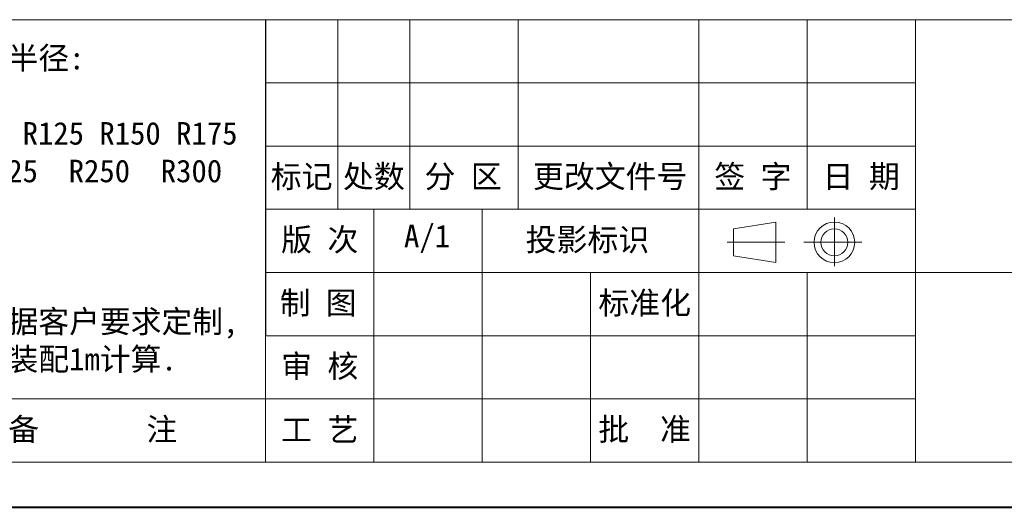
# Model space of a CAD drawing. Header units: millimetres. Extents: x -797 to 677, y 79 to 1112.
# Tile 19 of 75: x -75 to 305, y 79 to 267. Entities that reach past the tile are written whole.
import ezdxf

# ---------------------------------------------------------------- set-up
doc = ezdxf.new("R2010")
doc.units = ezdxf.units.MM
doc.layers.add('标注线', color=7, linetype='Continuous', lineweight=15)
doc.styles.add('样式 6', font='仿宋_GB2312.ttf')

msp = doc.modelspace()

# ---------------------------------------------------------------- linework, layer by layer
at = {"color": 7, "lineweight": 13}
for p, q in [((-132.887, 267.141), (646.274, 267.141)), ((20.205, 96.711), (20.205, 267.141)), ((-710.209, 96.711), (20.205, 96.711)), ((20.205, 96.711), (646.274, 96.711))]:
    msp.add_line(p, q, dxfattribs=at)
at = {"color": 7}
msp.add_line((20.205, 267.141), (20.205, 145.405), dxfattribs=at)
at = {"color": 7, "lineweight": 15}
for p, q in [((48.03, 267.141), (48.03, 194.099)), ((75.855, 267.141), (75.855, 194.099)), ((117.593, 267.141), (117.593, 194.099)), ((187.156, 267.141), (187.156, 194.099)), ((228.894, 267.141), (228.894, 194.099)), ((270.632, 267.141), (270.632, 96.711)), ((20.205, 242.793), (270.632, 242.793)), ((20.205, 218.446), (270.632, 218.446)), ((20.205, 194.099), (270.632, 194.099)), ((61.943, 194.099), (61.943, 96.711)), ((103.681, 194.099), (103.681, 96.711)), ((187.156, 194.099), (187.156, 96.711)), ((239.426, 172.208), (239.426, 190.981)), ((200.511, 186.605), (216.902, 189.213)), ((200.511, 186.605), (200.511, 176.17)), ((216.902, 173.561), (216.902, 189.213)), ((220.373, 181.387), (198.101, 181.387)), ((227.627, 181.387), (250.036, 181.387)), ((200.511, 176.17), (216.902, 173.561)), ((20.205, 169.752), (434.106, 169.752)), ((145.419, 169.752), (145.419, 96.711)), ((228.894, 169.752), (228.894, 96.711)), ((20.205, 145.405), (270.632, 145.405)), ((-710.209, 121.058), (20.205, 121.058)), ((20.205, 121.058), (270.632, 121.058))]:
    msp.add_line(p, q, dxfattribs=at)
at = {"color": 7, "lineweight": 40}
msp.add_line((-797.163, 79.32), (663.665, 79.32), dxfattribs=at)
at = {"color": 7, "lineweight": 15}
for radius in [7.826, 5.217]:
    msp.add_circle((239.426, 181.387), radius, dxfattribs=at)

# ---------------------------------------------------------------- texts
at = {"layer": '标注线', "color": 7, "lineweight": 18, "style": '样式 6'}
for s, insert, char_height, width, attachment_point in [('{\\H1.389x;可选弯曲半径:\\P\\PR75 R100 R125 R150 R175\\PR200  R225  R250  R300\\P内  宽:\\P\\PBi150\\P注：可根据客户要求定制,\\P数量均以装配1m计算.}', (-126.667, 193.869), 6.26069, 188.10983, 4), ('标记', (34.117, 206.273), 8.7322, 27.82529, 5), ('处数', (61.943, 206.273), 8.7322, 27.82529, 5), ('分 区', (96.351, 206.273), 8.7322, 40.69877, 5), ('更改文件号', (153.026, 206.273), 8.7322, 72.00922, 5), ('签 字', (208.025, 206.273), 8.7322, 41.73793, 5), ('日 期', (249.763, 206.273), 8.7322, 41.73793, 5), ('版 次', (41.074, 181.926), 8.7322, 41.73793, 5), ('A/1', (82.45, 182.718), 8.7322, 27.82529, 5), ('投影标识', (144.243, 181.926), 8.7322, 51.03377, 5), ('标准化', (166.329, 157.578), 8.7322, 56.44173, 5), ('{\\H0.9943x;制 图}', (40.503, 157.578), 8.73217, 40.59621, 5), ('审 核', (41.074, 133.231), 8.7322, 41.73793, 5), ('{\\H1.389x;备       注}', (-46.381, 108.884), 6.26069, 91.47438, 5), ('{\\H1.389x;备       注}', (-46.381, 108.884), 6.26069, 91.47438, 5), ('工 艺', (41.074, 108.884), 8.7322, 41.73793, 5), ('批  准', (166.287, 108.884), 8.7322, 41.73793, 5)]:
    msp.add_mtext(s, dxfattribs=dict(at, insert=insert, char_height=char_height, width=width, attachment_point=attachment_point))

doc.saveas('drawing.dxf')
